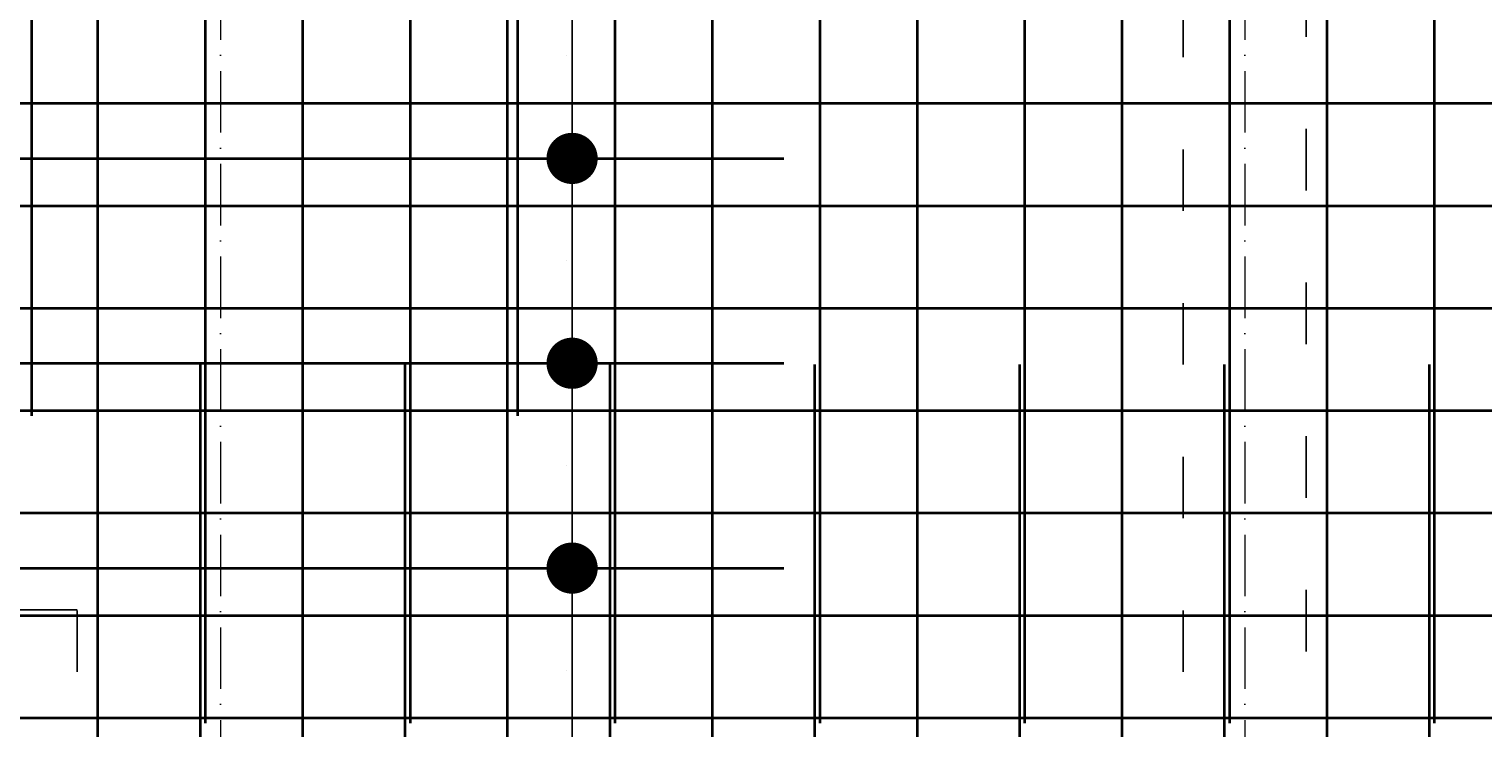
# Model space of a CAD drawing. Header units: millimetres. Extents: x 300938 to 312016, y 11971 to 20881.
# Tile 158 of 239: x 307753 to 308037, y 19270 to 19407. Entities that reach past the tile are written whole.
import ezdxf

# ---------------------------------------------------------------- set-up
doc = ezdxf.new("R2010")
doc.units = ezdxf.units.MM
doc.linetypes.add('ACAD_ISO03W100', pattern=[30, 12, -18])
doc.linetypes.add('ACAD_ISO10W100', pattern=[18, 12, -3, 0, -3])
for name, color, linetype, lineweight in [('konstrukcja wymiary', 1, 'Continuous', 13), ('osie', 5, 'ACAD_ISO10W100', 13), ('zbrojenie płyty', 141, 'Continuous', 35)]:
    doc.layers.add(name, color=color, linetype=linetype, lineweight=lineweight)
doc.layers.add('przerywane', color=6, linetype='ACAD_ISO03W100')
doc.styles.get("Standard").update_dxf_attribs({"font": 'romand.shx', "oblique": 10})
doc.dimstyles.new('kropki', dxfattribs={"dimtxt": 0.001, "dimasz": 10, "dimexe": 1.25, "dimexo": 0.625, "dimgap": 1, "dimtad": 1, "dimtxsty": 'Standard', "dimblk": 'DOT', "dimcen": 2.5, "dimadec": 0, "dimazin": 0, "dimtfac": 1, "dimtmove": 0, "dimatfit": 3, "dimfxl": 1, "dimfxlon": 1, "dimarcsym": 0})

# ---------------------------------------------------------------- blocks, each defined once
blk = doc.blocks.new('_Dot')
at = {"color": 0, "linetype": 'ByBlock', "lineweight": -2}
blk.add_line((-0.5, 0), (-1, 0), dxfattribs=at)
at = {"color": 0, "linetype": 'ByBlock', "const_width": 0.5}
blk.add_lwpolyline([(-0.25, 0, 1), (0.25, 0, 1)], format="xyb", close=True, dxfattribs=at)
blk = doc.blocks.new('*D1118')
at = {"layer": 'Defpoints', "color": 0, "transparency": 16777216}
for p in [(307859.09, 19261.48), (307867.44, 19261.48), (307867.44, 19241.48)]:
    blk.add_point(p, dxfattribs=at)
at = {"layer": 'konstrukcja wymiary', "color": 0, "lineweight": -2, "transparency": 16777216}
for p, q in [((307859.09, 19271.48), (307859.09, 19281.48)), ((307860.09, 19261.48), (307857.84, 19261.48)), ((307859.09, 19241.48), (307859.09, 19261.48)), ((307860.09, 19241.48), (307857.84, 19241.48)), ((307859.09, 19231.48), (307859.09, 19221.48))]:
    blk.add_line(p, q, dxfattribs=at)
at = {"layer": 'konstrukcja wymiary', "color": 0, "lineweight": -2, "transparency": 16777216, "xscale": 10, "yscale": 10, "zscale": 10}
for p, rotation in [((307859.09, 19261.48), 270), ((307859.09, 19241.48), 90)]:
    blk.add_blockref('_Dot', p, dxfattribs=dict(at, rotation=rotation))
at = {"layer": 'konstrukcja wymiary', "color": 0, "transparency": 16777216, "insert": (307858.09, 19251.48), "char_height": 0.001, "attachment_point": 5, "rotation": 90}
blk.add_mtext('20', dxfattribs=at)
blk = doc.blocks.new('*D1119')
at = {"layer": 'Defpoints', "color": 0, "transparency": 16777216}
for p in [(307847.44, 19301.48), (307859.09, 19301.48), (307867.44, 19261.48)]:
    blk.add_point(p, dxfattribs=at)
at = {"layer": 'konstrukcja wymiary', "color": 0, "lineweight": -2, "transparency": 16777216}
for p, q in [((307858.09, 19301.48), (307860.34, 19301.48)), ((307859.09, 19271.48), (307859.09, 19291.48)), ((307860.09, 19261.48), (307857.84, 19261.48))]:
    blk.add_line(p, q, dxfattribs=at)
at = {"layer": 'konstrukcja wymiary', "color": 0, "lineweight": -2, "transparency": 16777216, "xscale": 10, "yscale": 10, "zscale": 10}
for p, rotation in [((307859.09, 19301.48), 90), ((307859.09, 19261.48), 270)]:
    blk.add_blockref('_Dot', p, dxfattribs=dict(at, rotation=rotation))
at = {"layer": 'konstrukcja wymiary', "color": 0, "transparency": 16777216, "insert": (307858.09, 19281.48), "char_height": 0.001, "attachment_point": 5, "rotation": 90}
blk.add_mtext('40', dxfattribs=at)
blk = doc.blocks.new('*D1120')
at = {"layer": 'Defpoints', "color": 0, "transparency": 16777216}
for p in [(307848.44, 19341.48), (307859.09, 19341.48), (307847.44, 19301.48)]:
    blk.add_point(p, dxfattribs=at)
at = {"layer": 'konstrukcja wymiary', "color": 0, "lineweight": -2, "transparency": 16777216}
for p, q in [((307858.09, 19341.48), (307860.34, 19341.48)), ((307859.09, 19311.48), (307859.09, 19331.48)), ((307858.09, 19301.48), (307860.34, 19301.48))]:
    blk.add_line(p, q, dxfattribs=at)
at = {"layer": 'konstrukcja wymiary', "color": 0, "lineweight": -2, "transparency": 16777216, "xscale": 10, "yscale": 10, "zscale": 10}
for p, rotation in [((307859.09, 19341.48), 90), ((307859.09, 19301.48), 270)]:
    blk.add_blockref('_Dot', p, dxfattribs=dict(at, rotation=rotation))
at = {"layer": 'konstrukcja wymiary', "color": 0, "transparency": 16777216, "insert": (307858.09, 19321.48), "char_height": 0.001, "attachment_point": 5, "rotation": 90}
blk.add_mtext('40', dxfattribs=at)
blk = doc.blocks.new('*D1121')
at = {"layer": 'Defpoints', "color": 0, "transparency": 16777216}
for p in [(307848.44, 19381.48), (307859.09, 19381.48), (307848.44, 19341.48)]:
    blk.add_point(p, dxfattribs=at)
at = {"layer": 'konstrukcja wymiary', "color": 0, "lineweight": -2, "transparency": 16777216}
for p, q in [((307858.09, 19381.48), (307860.34, 19381.48)), ((307859.09, 19351.48), (307859.09, 19371.48)), ((307858.09, 19341.48), (307860.34, 19341.48))]:
    blk.add_line(p, q, dxfattribs=at)
at = {"layer": 'konstrukcja wymiary', "color": 0, "lineweight": -2, "transparency": 16777216, "xscale": 10, "yscale": 10, "zscale": 10}
for p, rotation in [((307859.09, 19381.48), 90), ((307859.09, 19341.48), 270)]:
    blk.add_blockref('_Dot', p, dxfattribs=dict(at, rotation=rotation))
at = {"layer": 'konstrukcja wymiary', "color": 0, "transparency": 16777216, "insert": (307858.09, 19361.48), "char_height": 0.001, "attachment_point": 5, "rotation": 90}
blk.add_mtext('40', dxfattribs=at)
blk = doc.blocks.new('*D1122')
at = {"layer": 'Defpoints', "color": 0, "transparency": 16777216}
for p in [(307848.44, 19421.48), (307859.09, 19421.48), (307848.44, 19381.48)]:
    blk.add_point(p, dxfattribs=at)
at = {"layer": 'konstrukcja wymiary', "color": 0, "lineweight": -2, "transparency": 16777216}
for p, q in [((307858.09, 19421.48), (307860.34, 19421.48)), ((307859.09, 19391.48), (307859.09, 19411.48)), ((307858.09, 19381.48), (307860.34, 19381.48))]:
    blk.add_line(p, q, dxfattribs=at)
at = {"layer": 'konstrukcja wymiary', "color": 0, "lineweight": -2, "transparency": 16777216, "xscale": 10, "yscale": 10, "zscale": 10}
for p, rotation in [((307859.09, 19421.48), 90), ((307859.09, 19381.48), 270)]:
    blk.add_blockref('_Dot', p, dxfattribs=dict(at, rotation=rotation))
at = {"layer": 'konstrukcja wymiary', "color": 0, "transparency": 16777216, "insert": (307858.09, 19401.48), "char_height": 0.001, "attachment_point": 5, "rotation": 90}
blk.add_mtext('40', dxfattribs=at)

msp = doc.modelspace()

# ---------------------------------------------------------------- linework, layer by layer
at = {"layer": 'konstrukcja wymiary'}
msp.add_line((307859.095, 18952.243), (307859.095, 19623.437), dxfattribs=at)
at = {"layer": 'osie'}
for p, q in [((307790.44, 19760.509), (307790.44, 18286.332)), ((307990.44, 19760.509), (307990.44, 18286.332))]:
    msp.add_line(p, q, dxfattribs=at)
at = {"layer": 'przerywane'}
for p, q in [((307978.44, 19011.224), (307978.44, 19567.224)), ((308002.44, 19567.224), (308002.44, 19011.224)), ((307762.44, 19293.324), (307702.44, 19293.324)), ((307762.44, 19011.224), (307762.44, 19293.324))]:
    msp.add_line(p, q, dxfattribs=at)
at = {"layer": 'zbrojenie płyty'}
for p, q in [((307753.558, 19602.224), (307753.558, 19331.224)), ((307766.44, 19602.224), (307766.44, 18602.224)), ((307787.44, 19602.224), (307787.44, 19271.224)), ((307806.44, 19602.224), (307806.44, 18602.224)), ((307827.44, 19602.224), (307827.44, 19271.224)), ((307846.44, 19602.224), (307846.44, 18602.224)), ((307848.44, 19602.224), (307848.44, 19331.224)), ((307867.44, 19602.224), (307867.44, 19271.224)), ((307886.44, 19602.224), (307886.44, 18602.224)), ((307907.44, 19602.224), (307907.44, 19271.224)), ((307926.44, 19602.224), (307926.44, 18602.224)), ((307947.44, 19602.224), (307947.44, 19271.224)), ((307966.44, 19602.224), (307966.44, 18602.224)), ((307987.44, 19602.224), (307987.44, 19271.224)), ((308006.44, 19602.224), (308006.44, 18602.224)), ((308027.44, 19602.224), (308027.44, 19271.224)), ((307232.132, 19392.243), (308432.132, 19392.243)), ((307600.44, 19381.483), (307900.44, 19381.483)), ((306930.44, 19372.243), (308130.44, 19372.243)), ((307232.132, 19352.243), (308432.132, 19352.243)), ((307600.44, 19341.483), (307900.44, 19341.483)), ((307786.44, 19341.224), (307786.44, 18341.224)), ((307826.44, 19341.224), (307826.44, 18341.224)), ((307866.44, 19341.224), (307866.44, 18341.224)), ((307906.44, 19341.224), (307906.44, 18341.224)), ((307946.44, 19341.224), (307946.44, 18341.224)), ((307986.44, 19341.224), (307986.44, 18341.224)), ((308026.44, 19341.224), (308026.44, 18341.224)), ((306930.44, 19332.243), (308130.44, 19332.243)), ((307232.132, 19312.243), (308432.132, 19312.243)), ((307600.44, 19301.483), (307900.44, 19301.483)), ((306930.44, 19292.243), (308130.44, 19292.243)), ((307232.132, 19272.243), (308432.132, 19272.243))]:
    msp.add_line(p, q, dxfattribs=at)

# ---------------------------------------------------------------- dimensions: what is measured, and where the dimension line sits
at = {"layer": 'konstrukcja wymiary'}
for base, p1, p2, picture, middle in [((307859.095, 19421.483), (307848.44, 19381.483), (307848.44, 19421.483), '*D1122', (307858.094, 19401.483)), ((307859.095, 19381.483), (307848.44, 19341.483), (307848.44, 19381.483), '*D1121', (307858.094, 19361.483)), ((307859.095, 19341.483), (307847.44, 19301.483), (307848.44, 19341.483), '*D1120', (307858.094, 19321.483)), ((307859.095, 19301.483), (307867.44, 19261.483), (307847.44, 19301.483), '*D1119', (307858.094, 19281.483)), ((307859.095, 19261.483), (307867.44, 19241.483), (307867.44, 19261.483), '*D1118', (307858.094, 19251.483))]:
    dim = msp.add_linear_dim(base=base, p1=p1, p2=p2, angle=90, dimstyle='kropki', override={"dimtmove": 1}, dxfattribs=at)
    dim.commit()
    dim.dimension.update_dxf_attribs({"geometry": picture, "text_midpoint": middle})

doc.saveas('drawing.dxf')
